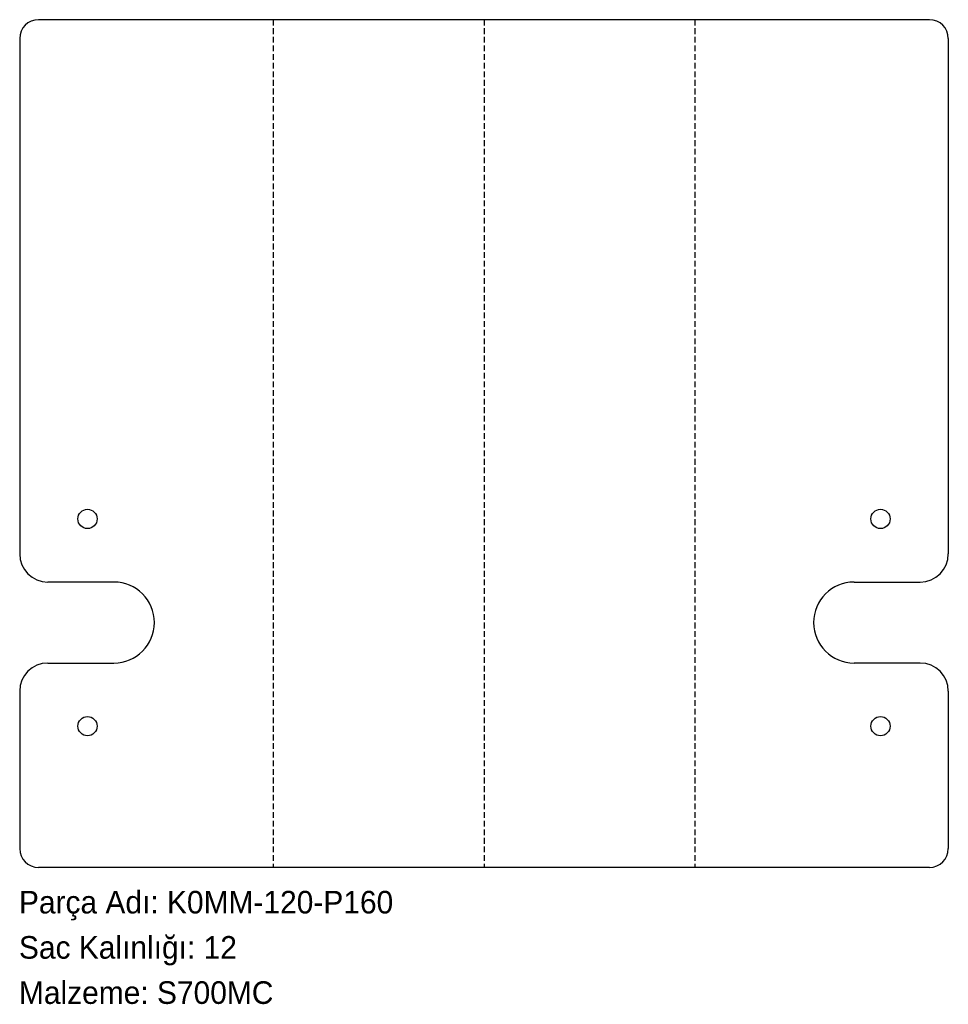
# Model space of a CAD drawing. Header units: millimetres. Extents: x 0 to 493, y -72 to 450.
import ezdxf

# ---------------------------------------------------------------- set-up
doc = ezdxf.new("R2010")
doc.units = ezdxf.units.MM
for name, pattern in [('SLD-Katı', [0]), ('SLD-Kesik', [4.572, 3.048, -1.524]), ('SLD-Sürekli', [0])]:
    doc.linetypes.add(name, pattern=pattern)
doc.layers.add('METIN', color=96, linetype='SLD-Katı')
doc.styles.add('SLDTEXTSTYLE0', font='ARIAL.TTF', dxfattribs={"width": 0.948, "bigfont": 'bigfont'})
doc.styles.add('SLDTEXTSTYLE1', font='ARIAL.TTF', dxfattribs={"width": 0.948})

msp = doc.modelspace()

# ---------------------------------------------------------------- linework, layer by layer
at = {"color": 7, "linetype": 'SLD-Sürekli', "lineweight": 25}
for p, q in [((483.41941, 450.4), (10.4, 450.4)), ((0.4, 440.4), (0.4, 166.9)), ((493.41941, 440.4), (493.41941, 166.9)), ((50.4, 151.9), (15.4, 151.9)), ((443.41941, 151.9), (478.41941, 151.9)), ((15.4, 108.9), (50.4, 108.9)), ((478.41941, 108.9), (443.41941, 108.9)), ((0.4, 93.9), (0.4, 10.4)), ((493.41941, 93.9), (493.41941, 10.4)), ((483.41941, 0.4), (10.4, 0.4))]:
    msp.add_line(p, q, dxfattribs=at)
at = {"color": 7, "linetype": 'SLD-Kesik'}
for p, q in [((135.029201, 450.4), (135.029201, 0.4)), ((246.909705, 450.4), (246.909705, 0.4)), ((358.790209, 450.4), (358.790209, 0.4))]:
    msp.add_line(p, q, dxfattribs=at)
at = {"color": 7, "linetype": 'SLD-Sürekli', "lineweight": 25}
for centre in [(36.4, 185.4), (457.41941, 185.4), (36.4, 75.4), (457.41941, 75.4)]:
    msp.add_circle(centre, 5.1, dxfattribs=at)
for centre, radius, start, end in [((10.4, 440.4), 10, 90, 180), ((483.41941, 440.4), 10, 0, 90), ((15.4, 166.9), 15, 180, 270), ((478.41941, 166.9), 15, 270, 0), ((50.4, 130.4), 21.5, 270, 90), ((443.41941, 130.4), 21.5, 90, 270), ((15.4, 93.9), 15, 90, 180), ((478.41941, 93.9), 15, 0, 90), ((10.4, 10.4), 10, 180, 270), ((483.41941, 10.4), 10, 270, 0)]:
    msp.add_arc(centre, radius, start, end, dxfattribs=at)

# ---------------------------------------------------------------- texts
at = {"layer": 'METIN', "char_height": 12, "attachment_point": 1}
for s, insert, style in [('Parça Adı: K0MM-120-P160', (0, -12.031187), 'SLDTEXTSTYLE0'), ('Sac Kalınlığı: 12', (0, -36.031187), 'SLDTEXTSTYLE0'), ('Malzeme: S700MC', (0, -60.031187), 'SLDTEXTSTYLE1')]:
    msp.add_mtext(s, dxfattribs=dict(at, insert=insert, style=style))

doc.saveas('drawing.dxf')
